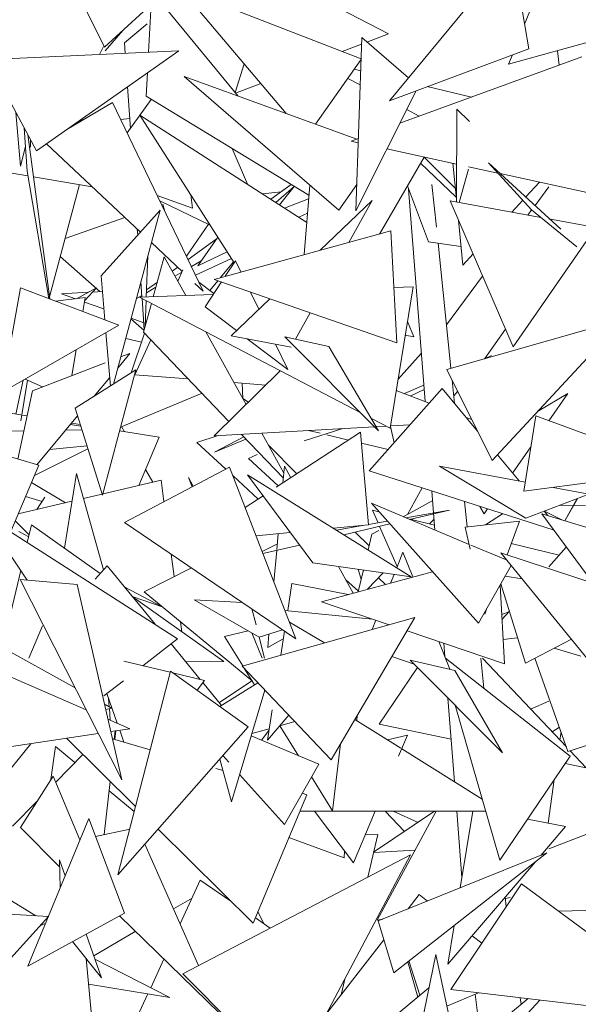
# Model space of a CAD drawing. Header units: millimetres. Extents: x -14485 to 13127, y -18923 to 3272.
# Tile 74 of 119: x 11541 to 11631, y 2238 to 2397. Entities that reach past the tile are written whole.
import ezdxf

# ---------------------------------------------------------------- set-up
doc = ezdxf.new("R2010")
doc.units = ezdxf.units.MM
doc.layers.add('G-IMPT', color=7, linetype='Continuous', lineweight=5)

# ---------------------------------------------------------------- blocks, each defined once
blk = doc.blocks.new('ÁRVORES ORNAMENTAIS - Pequeno e Médio Porte - Ipê-roxo-2865575-CORTE_CALÇADA')
at = {"layer": 'G-IMPT', "color": 253, "true_color": 0xaaaaaa}
for p, q in [((7880.25, 2407.62), (7860.47, 2383.69)), ((7880.25, 2407.62), (7882.92, 2392.07)), ((7886.43, 2406.5), (7882.24, 2396.03)), ((7841.71, 2404.09), (7860.32, 2394.48)), ((7822.18, 2401.34), (7821.63, 2391.5)), ((7822.18, 2401.34), (7836.07, 2384.42)), ((7843.82, 2381.61), (7826.82, 2401.74)), ((7826.82, 2401.74), (7855.88, 2390.41)), ((7814.55, 2392.29), (7811.59, 2398.28)), ((7814.55, 2392.29), (7822.06, 2399.19)), ((7814.63, 2391.73), (7817.49, 2394.99)), ((7817.77, 2393.04), (7821.42, 2396.05)), ((7855.99, 2393.86), (7855.06, 2365.94)), ((7855.99, 2393.86), (7863.5, 2387.36)), ((7856.83, 2393.13), (7860.32, 2394.48)), ((7879.66, 2389.57), (7897.72, 2394.56)), ((7795.7, 2390.29), (7826.52, 2391.73)), ((7803.61, 2375.58), (7826.52, 2391.73)), ((7813.76, 2391.13), (7814.4, 2392.4)), ((7817.77, 2393.04), (7817.89, 2391.33)), ((7852.86, 2391.59), (7855.96, 2392.79)), ((7882.92, 2392.07), (7860.47, 2383.69)), ((7887.55, 2391.75), (7887.78, 2389.43)), ((7795.7, 2390.29), (7803.61, 2375.58)), ((7848.54, 2379.91), (7855.87, 2390.25)), ((7891.46, 2390.77), (7862.13, 2380.04)), ((7880.26, 2391.07), (7879.66, 2389.57)), ((7835.58, 2385.02), (7837.06, 2389.62)), ((7855.81, 2388.52), (7854.82, 2388.76)), ((7821.45, 2388.16), (7821.24, 2384.4)), ((7855.19, 2377.5), (7827.38, 2387.57)), ((7852.29, 2366.02), (7827.38, 2387.57)), ((7855.74, 2386.24), (7853.77, 2387.29)), ((7818.26, 2385.91), (7818.72, 2379.18)), ((7835.67, 2384.91), (7839.71, 2386.48)), ((7873.68, 2384.27), (7866.56, 2385.96)), ((7822.08, 2383.89), (7818.22, 2378.48)), ((7847.48, 2368.44), (7821.24, 2384.4)), ((7864.77, 2385.29), (7855.06, 2365.94)), ((7808.49, 2379.02), (7815.86, 2383.38)), ((7815.86, 2383.38), (7830.46, 2352.99)), ((7865.27, 2381.19), (7863.25, 2382.26)), ((7871.24, 2367.35), (7871.29, 2382.3)), ((7871.29, 2382.3), (7873.37, 2380.31)), ((7800.27, 2381.79), (7801, 2373.15)), ((7812.71, 2381.52), (7810.07, 2380.13)), ((7817.18, 2380.64), (7818.61, 2380.8)), ((7847.14, 2364.07), (7820.26, 2381.38)), ((7835.43, 2357.55), (7820.26, 2381.38)), ((7801.6, 2379.32), (7802.08, 2372.33)), ((7802.18, 2378.25), (7805.73, 2351.73)), ((7802.64, 2377.38), (7802.61, 2376.22)), ((7855.45, 2377.59), (7854.28, 2377.16)), ((7801.81, 2376.32), (7801, 2373.15)), ((7805.21, 2376.71), (7820.33, 2362.5)), ((7835.1, 2375.97), (7837.56, 2370.23)), ((7855.43, 2376.91), (7854.28, 2377.16)), ((7871.26, 2373.47), (7860.06, 2375.91)), ((7866.03, 2374.61), (7858.85, 2362.2)), ((7871.07, 2369.58), (7866.06, 2374.56)), ((7802.21, 2371.56), (7795.79, 2372.65)), ((7865.46, 2373.63), (7871.2, 2368.16)), ((7871.24, 2367.82), (7870.67, 2373.6)), ((7871.7, 2367.27), (7873.19, 2372.65)), ((7877.93, 2372.02), (7873.2, 2373.05)), ((7883.37, 2366.08), (7876.44, 2373.65)), ((7876.44, 2373.65), (7888.08, 2362.99)), ((7802.08, 2372.33), (7805.55, 2351.8)), ((7812.54, 2369.82), (7803.09, 2371.42)), ((7894.05, 2368.51), (7878.31, 2371.94)), ((7805.68, 2352.09), (7810.5, 2370.16)), ((7841.37, 2367.79), (7844.64, 2370.17)), ((7842.13, 2367.3), (7845.11, 2369.88)), ((7845.11, 2369.88), (7842.72, 2366.91)), ((7846.74, 2358.87), (7847.61, 2370.07)), ((7855.21, 2370.2), (7852.29, 2366.02)), ((7866.77, 2360.94), (7863.34, 2369.95)), ((7868.02, 2363.32), (7867.31, 2370.19)), ((7882.41, 2368.18), (7884.61, 2370.57)), ((7883.91, 2366.81), (7886.14, 2369.82)), ((7828.73, 2366.38), (7823.05, 2368.41)), ((7828.73, 2366.38), (7828.43, 2368.54)), ((7839.99, 2368.67), (7843.03, 2368.99)), ((7843.55, 2366.38), (7847.44, 2367.85)), ((7866.19, 2335.2), (7863.54, 2369.42)), ((7831.55, 2363.65), (7823.47, 2367.54)), ((7823.94, 2366.99), (7824.28, 2365.85)), ((7849.29, 2359.57), (7857.66, 2367.62)), ((7853.93, 2360.84), (7857.66, 2367.62)), ((7884.86, 2364.87), (7870.22, 2367.54)), ((7880.39, 2344.03), (7870.22, 2367.54)), ((7880.15, 2365.73), (7881.93, 2367.66)), ((7817.82, 2364.86), (7808.19, 2361.49)), ((7813.99, 2355.44), (7823.49, 2366.02)), ((7815.98, 2338), (7823.49, 2366.02)), ((7845.86, 2364.89), (7847.26, 2365.56)), ((7882.76, 2365.25), (7883.37, 2366.08)), ((7883.37, 2366.08), (7890.67, 2360.15)), ((7831.28, 2363.78), (7827.74, 2358.64)), ((7872.28, 2357.2), (7871.57, 2364.43)), ((7893.73, 2363.25), (7880.39, 2344.03)), ((7893.73, 2363.25), (7886.14, 2364.64)), ((7819.83, 2362.97), (7819.89, 2362.01)), ((7829.58, 2357.09), (7832.79, 2361.7)), ((7860.66, 2362.69), (7832.19, 2354.89)), ((7861.65, 2344.67), (7860.66, 2362.69)), ((7822.1, 2360.84), (7827.06, 2356.18)), ((7828.02, 2358.07), (7832.55, 2361.36)), ((7866.77, 2360.94), (7871.98, 2360.2)), ((7870.36, 2340.56), (7868.29, 2360.73)), ((7813.82, 2352.92), (7807.41, 2358.57)), ((7821.27, 2352.04), (7821.52, 2358.69)), ((7822.41, 2352.08), (7824.18, 2358.52)), ((7824.18, 2358.52), (7827.63, 2352.28)), ((7829.58, 2357.09), (7834.29, 2359.35)), ((7872.28, 2357.2), (7873.92, 2358.98)), ((7825.46, 2356.2), (7826.35, 2356.85)), ((7830.1, 2357.85), (7828.55, 2356.95)), ((7835, 2358.23), (7829.22, 2355.57)), ((7835.31, 2357.74), (7833.24, 2355.18)), ((7834, 2355.39), (7835.65, 2357.88)), ((7836.52, 2356.08), (7835.65, 2357.88)), ((7814.59, 2348.39), (7813.99, 2355.44)), ((7827, 2356.05), (7825.9, 2355.41)), ((7826.34, 2354.61), (7827.17, 2356.42)), ((7869.64, 2347.54), (7875.47, 2355.41)), ((7820.41, 2354.52), (7820.58, 2352.01)), ((7822.83, 2353.63), (7821.3, 2352.74)), ((7821.31, 2353.18), (7823.06, 2354.45)), ((7829.12, 2354.24), (7830.46, 2352.99)), ((7829.76, 2354.43), (7832.16, 2352.59)), ((7830.75, 2350.45), (7833.4, 2354.47)), ((7832.83, 2354.67), (7831.54, 2353.07)), ((7861.65, 2344.67), (7832.19, 2354.89)), ((7864.29, 2353.69), (7860.55, 2330.89)), ((7864.29, 2353.69), (7861.16, 2353.57)), ((7798.01, 2336.66), (7800.99, 2353.52)), ((7816.87, 2347.53), (7800.99, 2353.52)), ((7807.63, 2352.55), (7811.94, 2352.81)), ((7807.63, 2352.55), (7809.88, 2351.75)), ((7810.02, 2351.77), (7813.24, 2353.5)), ((7811.38, 2351.5), (7813.24, 2353.5)), ((7812.63, 2352.85), (7814.2, 2352.94)), ((7820.56, 2352.31), (7819.68, 2351.8)), ((7832.07, 2352.45), (7820.21, 2352)), ((7820.21, 2352), (7855.86, 2333.35)), ((7839.4, 2350.08), (7838.07, 2352.85)), ((7811.45, 2351.94), (7806.67, 2351.38)), ((7811.45, 2351.94), (7811.07, 2349.72)), ((7811.33, 2351.24), (7814.44, 2350.15)), ((7820.59, 2351.8), (7820.94, 2346.76)), ((7820.83, 2346.36), (7822.11, 2351.01)), ((7821.09, 2347.31), (7821.25, 2351.46)), ((7835.81, 2346.62), (7830.75, 2350.45)), ((7834.96, 2345.81), (7841.17, 2351.77)), ((7845.33, 2345.26), (7847.68, 2349.51)), ((7798.01, 2336.66), (7816.87, 2347.53)), ((7820.91, 2346.66), (7818.8, 2348.52)), ((7818.82, 2348.61), (7820.86, 2347.89)), ((7863.38, 2348.12), (7864.37, 2345.63)), ((7869.69, 2340.37), (7898.08, 2348.47)), ((7877.03, 2325.71), (7898.08, 2348.47)), ((7815.5, 2337.7), (7814.77, 2346.32)), ((7818.85, 2339.81), (7820.99, 2346.19)), ((7820.83, 2346.36), (7834.6, 2332)), ((7830.87, 2346.42), (7837.35, 2334.71)), ((7834.96, 2345.81), (7844.61, 2343.96)), ((7843.59, 2345.64), (7858.7, 2330.5)), ((7843.59, 2345.64), (7850.69, 2344.09)), ((7863.01, 2345.87), (7864.37, 2345.63)), ((7875.85, 2342.12), (7879.16, 2346.87)), ((7820.52, 2344.77), (7817.96, 2345.38)), ((7819.44, 2339.51), (7822.01, 2345.13)), ((7844.07, 2340.37), (7837.53, 2345.32)), ((7844.07, 2340.37), (7842.12, 2344.44)), ((7858.7, 2330.5), (7850.69, 2344.09)), ((7809.99, 2343.56), (7809.26, 2339.35)), ((7818.64, 2342.95), (7816.68, 2340.6)), ((7817.15, 2342.38), (7818.64, 2342.95)), ((7865.59, 2342.93), (7861.85, 2338.78)), ((7876.92, 2342.6), (7875.78, 2342.1)), ((7876.92, 2342.6), (7876.12, 2342.2)), ((7802.96, 2336.93), (7814.63, 2341.41)), ((7809.83, 2334.13), (7819.59, 2340.28)), ((7814.22, 2320.11), (7819.59, 2340.28)), ((7819.44, 2339.51), (7828.05, 2338.83)), ((7832.24, 2329.66), (7842.85, 2340.15)), ((7877.03, 2325.71), (7869.69, 2340.37)), ((7800.24, 2333.17), (7801.43, 2338.63)), ((7802.15, 2338.64), (7801.05, 2332.1)), ((7804.54, 2337.54), (7801.77, 2338.82)), ((7815.39, 2339.06), (7812.87, 2336.05)), ((7835.39, 2338.25), (7840.52, 2337.84)), ((7836.86, 2335.67), (7836.72, 2338.14)), ((7865.98, 2337.83), (7862.89, 2336.48)), ((7870.94, 2334.9), (7870.55, 2338.64)), ((7802.96, 2336.93), (7800.59, 2325.9)), ((7817.14, 2331.09), (7830.26, 2336.52)), ((7868.96, 2337.28), (7857.19, 2324.02)), ((7861.55, 2337), (7866.88, 2334.94)), ((7866.04, 2337.15), (7863.91, 2336.09)), ((7868.96, 2337.28), (7874.67, 2330.42)), ((7871.45, 2336.85), (7870.82, 2336.1)), ((7889.22, 2336.49), (7884.33, 2333.61)), ((7889.22, 2336.49), (7886.16, 2332.09)), ((7836.86, 2335.67), (7837.75, 2335.1)), ((7803.94, 2324.92), (7773.58, 2333.86)), ((7801.09, 2333.03), (7799.11, 2333.35)), ((7802.09, 2332.87), (7801.21, 2333.02)), ((7814.22, 2320.11), (7809.83, 2334.13)), ((7810.22, 2332.88), (7803.64, 2325.01)), ((7809.07, 2331.5), (7810.73, 2331.25)), ((7810.65, 2331.49), (7809.25, 2331.72)), ((7857.54, 2332.47), (7860.55, 2330.89)), ((7860.62, 2331.28), (7863.8, 2331.46)), ((7872.82, 2332.63), (7873.74, 2332.28)), ((7884.02, 2332.89), (7882.09, 2320.74)), ((7884.02, 2332.89), (7907.77, 2324.11)), ((7795.46, 2330.35), (7801.57, 2330.47)), ((7808.31, 2330.6), (7810.92, 2330.65)), ((7823.37, 2329.43), (7816.98, 2330.47)), ((7817.76, 2330.34), (7817.31, 2331.15)), ((7832.24, 2329.66), (7858.06, 2331.14)), ((7836.6, 2329.91), (7843.38, 2322.85)), ((7839.9, 2330.1), (7843.45, 2323.67)), ((7855.81, 2330.25), (7842.23, 2321.39)), ((7846.69, 2328.87), (7852.94, 2330.84)), ((7849.29, 2330.08), (7847.42, 2330.53)), ((7853.88, 2328.99), (7850.39, 2329.82)), ((7857.08, 2315.31), (7855.81, 2330.25)), ((7858.32, 2331.15), (7859.89, 2331.24)), ((7860.6, 2331.19), (7861.2, 2328.54)), ((7820.08, 2321.67), (7823.37, 2329.43)), ((7832.85, 2329.7), (7829.44, 2328.58)), ((7834.07, 2324.31), (7829.44, 2328.58)), ((7836.99, 2329.51), (7832.28, 2327.02)), ((7832.28, 2327.02), (7837.34, 2329.14)), ((7860.25, 2327.47), (7855.96, 2328.49)), ((7803.25, 2323.29), (7811.88, 2327.59)), ((7805.71, 2327.48), (7811.73, 2328.05)), ((7839.16, 2326.68), (7837.73, 2326.03)), ((7845.56, 2323.56), (7840.96, 2328.17)), ((7877.85, 2326.6), (7881.36, 2322.39)), ((7883.22, 2327.87), (7880.29, 2323.66)), ((7837.73, 2326.03), (7842.55, 2321.6)), ((7803.94, 2324.92), (7795.2, 2304.21)), ((7808.08, 2311.58), (7810.03, 2323.61)), ((7814.39, 2308.05), (7810.03, 2323.61)), ((7817.75, 2315.72), (7834.71, 2324.64)), ((7822.32, 2322.2), (7821.17, 2324.25)), ((7834.71, 2324.64), (7845.37, 2296.97)), ((7843.3, 2322.09), (7843.56, 2324.8)), ((7844.57, 2322.92), (7843.56, 2324.8)), ((7857.19, 2324.02), (7886.97, 2314.44)), ((7882.44, 2316.42), (7868.54, 2324.8)), ((7882.32, 2322.2), (7868.54, 2324.8)), ((7882.09, 2320.74), (7907.77, 2324.11)), ((7808.24, 2318.87), (7802.77, 2322.14)), ((7811.17, 2319.56), (7823.65, 2322.51)), ((7823.65, 2322.51), (7824.13, 2319.08)), ((7828.81, 2321.54), (7828.07, 2322.94)), ((7828.67, 2321.47), (7828.07, 2322.94)), ((7839.31, 2319.48), (7835.26, 2323.22)), ((7863.98, 2306.94), (7837.58, 2323.4)), ((7848.09, 2309.21), (7837.58, 2323.4)), ((7863.35, 2317), (7865.72, 2321.28)), ((7867.79, 2314.48), (7867.31, 2320.77)), ((7882.44, 2316.42), (7892.56, 2320.28)), ((7892.56, 2320.28), (7886.82, 2321.36)), ((7800.63, 2317.08), (7809.3, 2319.12)), ((7801.83, 2319.91), (7804.5, 2319.11)), ((7803.66, 2317.79), (7804.93, 2319.79)), ((7840.1, 2320), (7837.22, 2318.12)), ((7874.8, 2299.45), (7857.54, 2318.79)), ((7873.28, 2312.18), (7857.54, 2318.79)), ((7862.68, 2316.63), (7867.42, 2319.27)), ((7872.98, 2314.99), (7872.56, 2319.07)), ((7890.71, 2319.57), (7888.7, 2315.99)), ((7890.81, 2319.61), (7888.73, 2315.98)), ((7857.74, 2317.68), (7858.75, 2317.44)), ((7857.74, 2317.68), (7858.62, 2315.66)), ((7863.11, 2316.45), (7870.11, 2317.69)), ((7863.71, 2316.2), (7870.11, 2317.69)), ((7875.72, 2317.09), (7875.04, 2318.28)), ((7876.27, 2317.88), (7875.72, 2317.09)), ((7875.95, 2315.31), (7878.65, 2317.12)), ((7893.23, 2305.95), (7884.99, 2317.12)), ((7916.56, 2307.54), (7884.99, 2317.12)), ((7885.39, 2317.54), (7886, 2316.81)), ((7888.22, 2316.14), (7885.42, 2317.55)), ((7887.91, 2318.51), (7892.02, 2318.4)), ((7800.17, 2315.98), (7802.41, 2313.69)), ((7817.75, 2315.72), (7845.37, 2296.97)), ((7857.08, 2315.38), (7860.1, 2315.92)), ((7863.8, 2316.22), (7867.73, 2315.28)), ((7866.93, 2315.47), (7867.66, 2316.24)), ((7872.65, 2314.96), (7881.43, 2315.9)), ((7879.4, 2310.5), (7881.43, 2315.9)), ((7826.33, 2296.97), (7799.42, 2314.19)), ((7800.74, 2314.23), (7802.33, 2313.39)), ((7802.8, 2315.34), (7802.11, 2312.46)), ((7802.8, 2315.34), (7813.86, 2307.46)), ((7844.48, 2314.08), (7838.98, 2313.54)), ((7842.31, 2311.37), (7842.54, 2313.89)), ((7857.08, 2315.31), (7851.44, 2314.76)), ((7851.91, 2314.47), (7856.12, 2315.21)), ((7853.1, 2313.73), (7860.52, 2315.46)), ((7857.18, 2311.93), (7854.95, 2314.16)), ((7857.62, 2313.82), (7858.73, 2314.43)), ((7858.87, 2315.07), (7861.7, 2308.6)), ((7872.65, 2314.96), (7873.46, 2311.38)), ((7857.02, 2311.28), (7857.62, 2313.82)), ((7880.08, 2312.32), (7887.81, 2310.46)), ((7802.1, 2306.4), (7798.45, 2311.9)), ((7839.96, 2311), (7842.4, 2312.28)), ((7840.08, 2310.69), (7845.98, 2312.06)), ((7841.83, 2306.16), (7842.29, 2311.2)), ((7861.62, 2308.41), (7862.62, 2310.94)), ((7862.62, 2310.94), (7864.24, 2306.92)), ((7879.4, 2309.61), (7873.57, 2312.06)), ((7897.42, 2304.57), (7878.42, 2310.82)), ((7900.12, 2284.17), (7878.42, 2310.82)), ((7888.95, 2311.75), (7886.14, 2308.58)), ((7825.3, 2310.59), (7825.79, 2306.99)), ((7863.98, 2306.94), (7848.09, 2309.21)), ((7801.05, 2307.98), (7798.09, 2295.57)), ((7814.99, 2308.71), (7813.03, 2306.56)), ((7814.99, 2308.71), (7822.7, 2299.29)), ((7828.55, 2308.39), (7820.96, 2304.53)), ((7867.37, 2307.77), (7849.51, 2302.91)), ((7854.59, 2304.3), (7852.26, 2308.61)), ((7855.43, 2308.16), (7855.9, 2306.53)), ((7855.43, 2304.52), (7856.26, 2308.05)), ((7856.93, 2304.93), (7859.45, 2307.59)), ((7874.8, 2299.45), (7880.07, 2308.79)), ((7800.94, 2306.5), (7810.13, 2305.7)), ((7800.94, 2306.5), (7817.33, 2274.22)), ((7855.45, 2304.61), (7853.41, 2306.48)), ((7858.69, 2306.78), (7859.84, 2305.72)), ((7860.64, 2305.94), (7861.2, 2307.34)), ((7879.08, 2307.03), (7881.83, 2306.62)), ((7810.13, 2305.7), (7817.33, 2274.22)), ((7817.82, 2305.26), (7823.84, 2302.09)), ((7820.96, 2304.53), (7838.37, 2290.1)), ((7844.75, 2305.89), (7844.06, 2301.49)), ((7853.8, 2304.08), (7844.75, 2305.89)), ((7879.02, 2292.92), (7878.27, 2305.58)), ((7878.41, 2305.84), (7882.36, 2293.05)), ((7819.02, 2303.79), (7833.77, 2293.29)), ((7819.14, 2303.7), (7823.84, 2302.09)), ((7839.47, 2297.21), (7828.97, 2303.26)), ((7836.78, 2302.8), (7828.97, 2303.26)), ((7860.39, 2299.23), (7849.51, 2302.91)), ((7838.31, 2301.76), (7838.96, 2299.23)), ((7843.61, 2301.54), (7857.74, 2300.13)), ((7875.82, 2300.94), (7876.17, 2301.87)), ((7879.7, 2301.32), (7878.55, 2300.87)), ((7879.78, 2301.41), (7878.59, 2300.08)), ((7826.8, 2299.69), (7827.02, 2298.09)), ((7836.7, 2292.56), (7864.56, 2300.41)), ((7844.33, 2299.65), (7850.01, 2296.31)), ((7851.06, 2277.47), (7864.56, 2300.41)), ((7857.68, 2298.47), (7858.27, 2299.95)), ((7804.58, 2299.07), (7802.35, 2293.82)), ((7837.69, 2298.24), (7833.9, 2297.32)), ((7839.47, 2297.21), (7843.22, 2298.42)), ((7843.55, 2298.2), (7842.94, 2294.32)), ((7879.02, 2292.92), (7863.29, 2298.25)), ((7809.8, 2289.06), (7794.62, 2297.49)), ((7826.33, 2296.97), (7820.71, 2292.62)), ((7833.9, 2297.32), (7836.82, 2292.59)), ((7839.96, 2293.82), (7838.29, 2297.89)), ((7839.48, 2297.21), (7840.35, 2293.82)), ((7840.84, 2295.57), (7841.04, 2297.72)), ((7840.84, 2295.57), (7843.35, 2296.93)), ((7868.4, 2296.52), (7870.19, 2292.05)), ((7881.1, 2297.12), (7878.79, 2296.83)), ((7882.36, 2293.05), (7889.77, 2296.88)), ((7825.27, 2296.15), (7829.97, 2290.41)), ((7869.37, 2294.09), (7869.21, 2296.25)), ((7887, 2295.45), (7891.28, 2294.13)), ((7811.59, 2285.52), (7790.93, 2294.49)), ((7825.11, 2291.57), (7817.66, 2293.35)), ((7827.65, 2293.25), (7833.77, 2293.29)), ((7860.86, 2294.12), (7864.45, 2292.87)), ((7863.82, 2293.5), (7878.68, 2278.55)), ((7863.82, 2293.5), (7871.01, 2291.86)), ((7889.57, 2278.05), (7869.49, 2293.82)), ((7875.65, 2288.97), (7875.16, 2293.82)), ((7875.46, 2293.82), (7888.96, 2279.55)), ((7883.88, 2293.82), (7889.22, 2278.81)), ((7825.16, 2291.75), (7816.72, 2258.92)), ((7825.16, 2291.75), (7837.71, 2282.77)), ((7851.06, 2277.47), (7836.7, 2292.56)), ((7837.12, 2292.12), (7838.73, 2289.52)), ((7858.81, 2283.21), (7865, 2292.31)), ((7878.68, 2278.55), (7871.01, 2291.86)), ((7817.59, 2290.2), (7814.46, 2287.78)), ((7830.66, 2290.25), (7825.57, 2291.46)), ((7829.45, 2288.68), (7830.66, 2290.25)), ((7833.05, 2286.66), (7838.29, 2290.16)), ((7830.39, 2289.9), (7833.42, 2286.2)), ((7833.15, 2286.03), (7839.27, 2289.86)), ((7835, 2270.66), (7840.37, 2288.7)), ((7816.59, 2283.35), (7814.9, 2288.12)), ((7815.2, 2287.27), (7815.3, 2286)), ((7870.94, 2273.9), (7869.89, 2287.4)), ((7883.2, 2285.63), (7886.14, 2286.91)), ((7815.68, 2285.79), (7814.63, 2286.38)), ((7814.74, 2285.57), (7815.68, 2285.79)), ((7815.33, 2285.71), (7815.48, 2283.83)), ((7841.57, 2285.52), (7840.79, 2280.59)), ((7878.25, 2261.28), (7871.02, 2286.26)), ((7818.64, 2282.46), (7815.1, 2284)), ((7844.23, 2284.65), (7840.79, 2280.59)), ((7854.89, 2283.97), (7862.28, 2279.33)), ((7855.18, 2283.79), (7855.25, 2284.59)), ((7815.55, 2282), (7818.64, 2282.46)), ((7837.71, 2282.77), (7816.72, 2258.92)), ((7817.67, 2280.29), (7816.99, 2282.21)), ((7841.09, 2282.46), (7838.28, 2281.68)), ((7839.82, 2280.61), (7841.04, 2282.18)), ((7845.22, 2283.61), (7842.78, 2282.93)), ((7842.8, 2282.94), (7845.79, 2278.11)), ((7858.81, 2283.21), (7870.41, 2280.76)), ((7887.83, 2282.71), (7886.69, 2281.94)), ((7889.22, 2278.81), (7902.23, 2282.97)), ((7784.21, 2277.26), (7813.54, 2281.69)), ((7808.42, 2280.92), (7819.54, 2269.9)), ((7821.9, 2279.08), (7815.82, 2280.82)), ((7816.27, 2282.1), (7816.12, 2280.74)), ((7816.22, 2280.71), (7816.38, 2282.12)), ((7849.09, 2276.73), (7838.17, 2281.3)), ((7863.35, 2281.4), (7860.14, 2280.67)), ((7861.92, 2278.01), (7863.35, 2281.4)), ((7888.11, 2281.94), (7887.92, 2280.64)), ((7802.68, 2280.05), (7794.73, 2270.3)), ((7806.63, 2279.62), (7805.91, 2274.26)), ((7809.79, 2277.01), (7806.63, 2279.62)), ((7852.57, 2280.04), (7851.28, 2269.23)), ((7862.43, 2279.23), (7875.41, 2271.09)), ((7806.69, 2273.84), (7811.06, 2278.3)), ((7835, 2270.66), (7833.14, 2277.57)), ((7834.57, 2277.06), (7833.62, 2278.12)), ((7889.57, 2278.05), (7878.25, 2261.28)), ((7889.55, 2278.92), (7892.16, 2276.17)), ((7833.64, 2275.71), (7832.51, 2276.03)), ((7843.55, 2267.04), (7849.09, 2276.73)), ((7888.78, 2276.88), (7892.16, 2276.17)), ((7801.02, 2266.56), (7806.27, 2274.83)), ((7810.58, 2264.56), (7806.27, 2274.83)), ((7843.55, 2267.04), (7836.32, 2275.1)), ((7847.91, 2274.68), (7851.28, 2269.23)), ((7887.02, 2274.28), (7886.03, 2267.24)), ((7814.5, 2265.4), (7815.46, 2273.94)), ((7819.34, 2269.1), (7815.29, 2272.45)), ((7847.15, 2271.83), (7838.49, 2251.12)), ((7847.15, 2271.83), (7846.41, 2272.05)), ((7799.72, 2266.73), (7803.73, 2270.82)), ((7812, 2268), (7802.18, 2244.17)), ((7817.78, 2252.74), (7812, 2268)), ((7846.04, 2269.17), (7875.97, 2269.16)), ((7854.64, 2260.84), (7848.38, 2269.17)), ((7854.64, 2260.84), (7858.17, 2269.17)), ((7867.72, 2269.16), (7857.9, 2262.55)), ((7868.01, 2269.16), (7858.49, 2251.62)), ((7862.87, 2265.89), (7859.77, 2269.17)), ((7865.06, 2267.37), (7861.04, 2269.16)), ((7872.13, 2258.49), (7871.3, 2269.16)), ((7873.88, 2269.16), (7871.86, 2256.81)), ((7888.83, 2266.69), (7882.71, 2267.9)), ((7807.3, 2260.18), (7801.02, 2266.56)), ((7823.2, 2266.28), (7838.49, 2251.12)), ((7888.83, 2266.69), (7884.86, 2262.05)), ((7818.61, 2266.25), (7813.09, 2265.11)), ((7844.27, 2264.95), (7853.15, 2261.63)), ((7858.56, 2265.43), (7856.57, 2265.38)), ((7858.56, 2265.43), (7856.99, 2258.54)), ((7886.14, 2263.08), (7892.52, 2265.55)), ((7821.04, 2263.83), (7829.69, 2244.29)), ((7827.18, 2242.97), (7863.85, 2262.12)), ((7846.85, 2230), (7863.85, 2262.12)), ((7853.15, 2261.63), (7853.24, 2262.7)), ((7864.59, 2262.86), (7857.9, 2262.53)), ((7885.82, 2262.44), (7858.63, 2251.47)), ((7861.15, 2243.14), (7885.82, 2262.44)), ((7808.19, 2258.77), (7807.28, 2261.33)), ((7807.39, 2256.82), (7807.28, 2261.33)), ((7883.92, 2260.94), (7869.85, 2244.49)), ((7829.98, 2258.06), (7826.72, 2250.99)), ((7834.89, 2254.69), (7829.98, 2258.06)), ((7870.35, 2240.42), (7881.73, 2257.48)), ((7881.73, 2257.48), (7895.04, 2247.63)), ((7798.19, 2255.56), (7803.47, 2252.32)), ((7828.65, 2255.17), (7825.65, 2253.41)), ((7865.24, 2255.72), (7863.45, 2253.42)), ((7865.24, 2255.72), (7866.58, 2254.68)), ((7879.27, 2253.79), (7879.11, 2255.32)), ((7879.92, 2255.24), (7879.13, 2255.11)), ((7805.53, 2252.2), (7782.55, 2253.48)), ((7805.53, 2252.2), (7792.92, 2238.31)), ((7817.78, 2252.74), (7802.18, 2244.17)), ((7816.95, 2252.28), (7833.09, 2236.6)), ((7839.27, 2252.98), (7840.24, 2251.03)), ((7894.27, 2253.22), (7887.72, 2253.05)), ((7805.01, 2251.04), (7804.15, 2250.68)), ((7841.26, 2250.33), (7838.85, 2251.98)), ((7859.38, 2251.77), (7858.49, 2251.62)), ((7861.15, 2243.14), (7858.63, 2251.47)), ((7870.87, 2250.74), (7869.85, 2244.49)), ((7814.08, 2242.33), (7811.57, 2249.33)), ((7819.5, 2249.8), (7812.81, 2245.88)), ((7873.77, 2249.09), (7875.33, 2247.88)), ((7814.08, 2242.33), (7809.4, 2248.14)), ((7859.56, 2248.41), (7850.39, 2236.63)), ((7861.03, 2212.73), (7867.93, 2246.09)), ((7872.96, 2222.37), (7867.93, 2246.09)), ((7812.82, 2232.25), (7811.59, 2245.43)), ((7813.01, 2245.33), (7825.08, 2239.14)), ((7824.12, 2245.32), (7822, 2240.72)), ((7865.02, 2239.2), (7863.41, 2244.91)), ((7865.37, 2239.49), (7863.6, 2245.06)), ((7835.84, 2234.27), (7827.18, 2242.97)), ((7811.98, 2241.28), (7825.08, 2239.14)), ((7853.26, 2242.11), (7852.69, 2239.59)), ((7821.54, 2239.72), (7819.83, 2236)), ((7866.81, 2240.67), (7857.33, 2232.84)), ((7874.8, 2239.89), (7869.7, 2237.72)), ((7870.35, 2240.42), (7895.42, 2237.47)), ((7875.19, 2232.57), (7874.26, 2239.67)), ((7875.09, 2228.29), (7884.68, 2238.73)), ((7875.33, 2232.8), (7882.79, 2238.95)), ((7881.7, 2238.05), (7881.53, 2239.1))]:
    blk.add_line(p, q, dxfattribs=at)

msp = doc.modelspace()

# ---------------------------------------------------------------- block references
at = {"layer": 'G-IMPT', "color": 253, "true_color": 0xaaaaaa}
msp.add_blockref('ÁRVORES ORNAMENTAIS - Pequeno e Médio Porte - Ipê-roxo-2865575-CORTE_CALÇADA', (3740.319, 0), dxfattribs=at)

doc.saveas('drawing.dxf')
